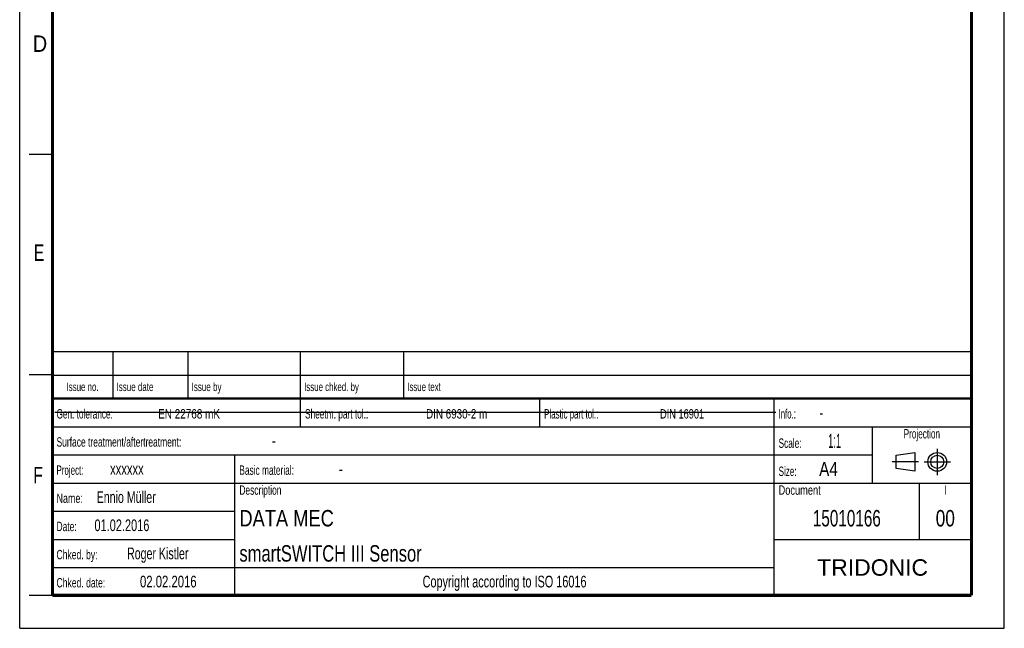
# Model space of a CAD drawing. Header units: millimetres. Extents: x 0 to 210, y 0 to 297.
# Tile 1 of 5: x 0 to 210, y 0 to 130. Entities that reach past the tile are written whole.
import ezdxf
from ezdxf.enums import TextEntityAlignment as Align

# ---------------------------------------------------------------- set-up
doc = ezdxf.new("R2010")
doc.units = ezdxf.units.MM
doc.header["$LTSCALE"] = 19.36
doc.linetypes.add('CENTER', pattern=[0.6, 0.375, -0.075, 0.075, -0.075])
doc.layers.get('0').update_dxf_attribs({"linetype": 'CONTINUOUS'})
doc.layers.add('DEFAULT_1', color=7, linetype='CENTER')
doc.layers.add('Z_NOTICE', color=7, linetype='CONTINUOUS')
doc.styles.add('TEXTSTYLE_2', font='txt', dxfattribs={"width": 0.75})
doc.styles.add('TEXTSTYLE_5', font='arial.ttf')

# ---------------------------------------------------------------- blocks, each defined once
blk = doc.blocks.new('SYMBOL_2_BL0', base_point=(192.31, 35.47))
at = {"color": 2, "linetype": 'CONTINUOUS'}
for p, q in [((186.91, 36.87), (190.91, 37.47)), ((186.91, 34.07), (186.91, 36.87)), ((190.91, 37.47), (190.91, 33.47)), ((190.91, 33.47), (186.91, 34.07))]:
    blk.add_line(p, q, dxfattribs=at)
for radius in [2, 1.4]:
    blk.add_circle((195.71, 35.47), radius, dxfattribs=at)
at = {"layer": 'DEFAULT_1', "color": 2, "linetype": 'CENTER'}
for p, q in [((195.71, 38.27), (195.71, 32.67)), ((191.71, 35.47), (186.11, 35.47)), ((192.91, 35.47), (198.5, 35.47))]:
    blk.add_line(p, q, dxfattribs=at)

msp = doc.modelspace()

# ---------------------------------------------------------------- linework, layer by layer
at = {"color": 2, "linetype": 'CONTINUOUS'}
for p, q in [((0, 0), (0, 297)), ((210, 0), (210, 297)), ((7, 101), (2, 101)), ((6.914, 48.96), (6.914, 58.96)), ((6.914, 58.96), (202.914, 58.96)), ((19.914, 48.96), (19.914, 58.96)), ((35.914, 48.96), (35.914, 58.96)), ((59.914, 48.96), (59.914, 58.96)), ((81.914, 48.96), (81.914, 58.96)), ((202.914, 48.96), (202.914, 58.96)), ((7, 54), (2, 54)), ((6.914, 53.96), (202.914, 53.96)), ((6.914, 6.96), (6.914, 48.96)), ((6.914, 48.96), (202.914, 48.96)), ((6.914, 48.96), (202.914, 48.96)), ((59.914, 42.96), (59.914, 48.96)), ((110.914, 42.96), (110.914, 48.96)), ((160.914, 6.96), (160.914, 48.96)), ((202.914, 6.96), (202.914, 48.96)), ((6.914, 42.96), (202.914, 42.96)), ((181.914, 30.96), (181.914, 42.96)), ((6.914, 36.96), (181.914, 36.96)), ((45.914, 6.96), (45.914, 36.96)), ((6.914, 30.96), (202.914, 30.96)), ((191.914, 18.96), (191.914, 30.96)), ((6.914, 24.96), (45.914, 24.96)), ((6.914, 18.96), (45.914, 18.96)), ((160.914, 18.96), (202.914, 18.96)), ((6.914, 12.96), (160.914, 12.96)), ((7, 7), (2, 7)), ((6.914, 6.96), (202.914, 6.96)), ((0, 0), (210, 0))]:
    msp.add_line(p, q, dxfattribs=at)
at = {"color": 7, "linetype": 'CONTINUOUS'}
msp.add_line((7.468, 46.042), (161.268, 46.042), dxfattribs=at)
for points, const_width in [([(7, 7), (7, 290)], 0.7), ([(203, 7), (203, 290)], 0.7), ([(7, 49), (203, 49)], 0.5), ([(7, 7), (203, 7)], 0.7)]:
    msp.add_lwpolyline(points, dxfattribs=dict(at, const_width=const_width))

# ---------------------------------------------------------------- block references
at = {"color": 2, "linetype": 'CONTINUOUS'}
msp.add_blockref('SYMBOL_2_BL0', (192.305, 35.47), dxfattribs=at)

# ---------------------------------------------------------------- texts
at = {"color": 5, "linetype": 'CONTINUOUS', "style": 'TEXTSTYLE_2'}
for s, width, p in [('D', 0.904762, (2.807, 122.857)), ('E', 0.714286, (3.002, 78.302)), ('F', 0.714286, (2.922, 30.897))]:
    msp.add_text(s, height=3.5, dxfattribs=dict(at, width=width)).set_placement(p)
at = {"layer": 'Z_NOTICE', "color": 5, "linetype": 'CONTINUOUS', "style": 'TEXTSTYLE_2'}
for s, height, width, p in [('Issue date ', 1.8, 0.707792, (20.664, 50.56)), ('Issue by ', 1.8, 0.71164, (36.664, 50.56)), ('Issue chked. by', 1.8, 0.698413, (60.664, 50.56)), ('Issue text ', 1.8, 0.694805, (82.664, 50.56)), ('Gen. tolerance:', 2, 0.657143, (7.851, 44.71)), ('EN 22768 mK', 2, 0.792208, (29.53, 44.71)), ('Sheetm. part tol.:', 2, 0.662698, (60.851, 44.71)), ('DIN 6930-2 m', 2, 0.78373, (86.672, 44.71)), ('Plastic part tol.:', 2, 0.632275, (111.851, 44.71)), ('DIN 16901', 2, 0.73545, (136.577, 44.71)), ('Info.: ', 2, 0.622449, (161.851, 44.71)), ('-', 2.5, 0.714286, (170.565, 44.71)), ('Surface treatment/aftertreatment: ', 2, 0.67577, (7.851, 38.71)), ('Scale:  ', 2, 0.660714, (161.851, 38.46)), ('1:1', 3, 0.5, (172.422, 38.46)), ('-', 2.5, 0.714286, (53.803, 38.71)), ('Project: ', 2, 0.634921, (7.851, 32.71)), ('xxxxxx', 2.5, 0.714286, (19.28, 32.71)), ('Basic material: ', 2, 0.66369, (46.851, 32.71)), ('-', 2.5, 0.714286, (68.089, 32.71)), ('Size: ', 2, 0.646825, (161.851, 32.46)), (' A4', 3, 0.809524, (169.613, 32.46)), ('Ennio Müller', 2.5, 0.677579, (16.422, 26.71)), ('Description', 2, 0.670996, (46.851, 28.46)), ('Document', 2, 0.738095, (161.851, 28.46)), ('Name: ', 2, 0.714286, (7.851, 26.71)), ('01.02.2016', 2.5, 0.7, (15.946, 20.71)), ('Date: ', 2, 0.674603, (7.851, 20.71)), ('Chked. by: ', 2, 0.683983, (7.851, 14.71)), ('Roger Kistler', 2.5, 0.677656, (22.899, 14.71)), ('Chked. date: ', 2, 0.684982, (7.851, 8.71)), ('02.02.2016', 2.5, 0.721429, (25.661, 8.71))]:
    msp.add_text(s, height=height, dxfattribs=dict(at, width=width)).set_placement(p)
for s, height, width, p in [('Issue no.', 1.8, 0.698413, (13.414, 50.56)), ('Projection', 2, 0.652381, (192.414, 40.46)), ('I', 2, 0.642857, (197.414, 28.46)), ('Copyright according to ISO 16016', 2.5, 0.694196, (103.414, 8.71))]:
    msp.add_text(s, height=height, dxfattribs=dict(at, width=width)).set_placement(p, align=Align.CENTER)
at = {"layer": 'Z_NOTICE', "color": 7, "linetype": 'CONTINUOUS', "style": 'TEXTSTYLE_2'}
for s, width, p in [('DATA MEC', 0.833333, (46.851, 21.71)), ('smartSWITCH III Sensor', 0.755411, (46.851, 14.21))]:
    msp.add_text(s, height=3.5, dxfattribs=dict(at, width=width)).set_placement(p)
for s, width, p in [('15010166', 0.696429, (176.414, 21.71)), ('00', 0.785714, (197.414, 21.71))]:
    msp.add_text(s, height=3.5, dxfattribs=dict(at, width=width)).set_placement(p, align=Align.CENTER)
at = {"layer": 'Z_NOTICE', "color": 5, "linetype": 'CONTINUOUS', "style": 'TEXTSTYLE_5'}
msp.add_text('TRIDONIC', height=3.5, dxfattribs=at).set_placement((181.914, 11.21), align=Align.CENTER)

doc.saveas('drawing.dxf')
